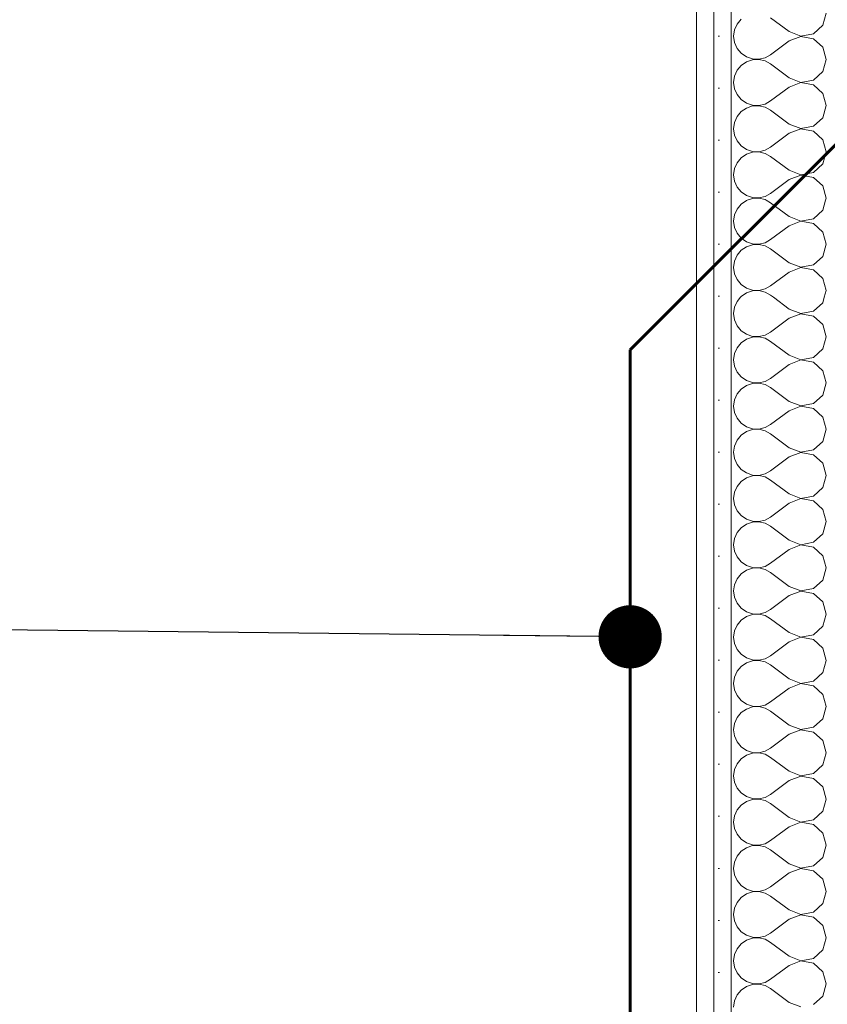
# Model space of a CAD drawing. Header units: millimetres. Extents: x 172139 to 266886, y 89525 to 138225.
# Tile 60 of 82: x 211709 to 212291, y 116602 to 117312. Entities that reach past the tile are written whole.
import ezdxf

# ---------------------------------------------------------------- set-up
doc = ezdxf.new("R2010")
doc.units = ezdxf.units.MM
doc.header["$MEASUREMENT"] = 0
for name, color, linetype, lineweight in [('KANALIZACJA_Nr_pióra__1', 7, 'Continuous', 13), ('ROZBUDOWA_NOWE_DZIAŁOWE_Nr_pióra__47', 7, 'Continuous', 15), ('STREFA_NOWE_POM_Nr_pióra__121', 255, 'Continuous', 0)]:
    doc.layers.add(name, color=color, linetype=linetype, lineweight=lineweight)
for name, color, linetype, lineweight, true_color in [('KANALIZACJA_Nr_pióra__118', 7, 'Continuous', 60, 0x714948), ('ROZBUDOWA_NOWE_DZIAŁOWE_Nr_pióra__24', 7, 'Continuous', 15, 0x029e21), ('ROZBUDOWA_NOWE_DZIAŁOWE_Nr_pióra__4', 7, 'Continuous', 13, 0x029e21), ('ROZBUDOWA_NOWE_DZIAŁOWE_Nr_pióra__67', 7, 'Continuous', 13, 0x6a6a6a)]:
    doc.layers.add(name, color=color, linetype=linetype, lineweight=lineweight, true_color=true_color)
doc.layers.add('ROZBUDOWA_NOWE_DZIAŁOWE', color=7, linetype='Continuous')
doc.dimstyles.new('GENERATED_STYLE__1', dxfattribs={"dimtxt": 0.18, "dimasz": 91.2, "dimexe": 0.18, "dimexo": 0.0625, "dimgap": 0.09, "dimtad": 0, "dimtih": 1, "dimtoh": 1, "dimdec": 4, "dimzin": 0, "dimdsep": 46, "dimcen": 0.09, "dimadec": 0, "dimazin": 0, "dimtfac": 1, "dimtdec": 4, "dimtmove": 0, "dimatfit": 3, "dimldrblk": 'ARROWHEAD_11', "dimfxl": 0, "dimtolj": 1, "dimtzin": 0, "dimarcsym": 0})
pattern_1 = [(0, (0, 0), (0, 37.5), [0, -37.5])]

# ---------------------------------------------------------------- blocks, each defined once
blk = doc.blocks.new('*X517')
at = {"layer": 'ROZBUDOWA_NOWE_DZIAŁOWE_Nr_pióra__4', "linetype": 'Continuous'}
for p, q in [((212225.65, 117108.76), (212223.79, 117104.55)), ((212228.13, 117111.76), (212225.65, 117108.76)), ((212263.16, 117103.33), (212251.92, 117111.76)), ((212280.61, 117101.76), (212287.33, 117107.9)), ((212287.33, 117107.9), (212288.43, 117111.76)), ((212223.79, 117104.55), (212223.16, 117100)), ((212223.16, 117100), (212223.79, 117095.45)), ((212263.16, 117103.33), (212271.66, 117100.07)), ((212271.66, 117099.93), (212263.16, 117096.67)), ((212271.66, 117100.07), (212280.61, 117101.76)), ((212280.61, 117098.24), (212271.66, 117099.93)), ((212223.79, 117095.45), (212225.65, 117091.24)), ((212263.16, 117096.67), (212249.82, 117086.67)), ((212287.33, 117092.1), (212280.61, 117098.24)), ((212225.65, 117091.24), (212228.58, 117087.7)), ((212228.58, 117087.7), (212232.37, 117085.09)), ((212245.8, 117084.44), (212249.82, 117086.67)), ((212289.82, 117083.33), (212287.33, 117092.1)), ((212228.58, 117078.97), (212225.65, 117075.43)), ((212232.37, 117081.57), (212228.58, 117078.97)), ((212232.37, 117085.09), (212236.73, 117083.62)), ((212236.73, 117083.04), (212232.37, 117081.57)), ((212236.73, 117083.62), (212241.32, 117083.4)), ((212241.32, 117083.27), (212236.73, 117083.04)), ((212241.32, 117083.4), (212245.8, 117084.44)), ((212245.8, 117082.23), (212241.32, 117083.27)), ((212249.82, 117080), (212245.8, 117082.23)), ((212263.16, 117070), (212249.82, 117080)), ((212287.33, 117074.57), (212289.82, 117083.33)), ((212223.79, 117071.22), (212223.16, 117066.67)), ((212225.65, 117075.43), (212223.79, 117071.22)), ((212280.61, 117068.43), (212287.33, 117074.57)), ((212223.16, 117066.67), (212223.79, 117062.11)), ((212263.16, 117070), (212271.66, 117066.73)), ((212271.66, 117066.6), (212263.16, 117063.33)), ((212271.66, 117066.73), (212280.61, 117068.43)), ((212280.61, 117064.91), (212271.66, 117066.6)), ((212287.33, 117058.76), (212280.61, 117064.91)), ((212223.79, 117062.11), (212225.65, 117057.9)), ((212225.65, 117057.9), (212228.58, 117054.36)), ((212263.16, 117063.33), (212249.82, 117053.33)), ((212289.82, 117050), (212287.33, 117058.76)), ((212228.58, 117054.36), (212232.37, 117051.76)), ((212232.37, 117051.76), (212236.73, 117050.29)), ((212236.73, 117050.29), (212241.32, 117050.07)), ((212241.32, 117049.93), (212236.73, 117049.71)), ((212241.32, 117050.07), (212245.8, 117051.11)), ((212245.8, 117048.89), (212241.32, 117049.93)), ((212245.8, 117051.11), (212249.82, 117053.33)), ((212287.33, 117041.24), (212289.82, 117050)), ((212228.58, 117045.64), (212225.65, 117042.1)), ((212232.37, 117048.24), (212228.58, 117045.64)), ((212236.73, 117049.71), (212232.37, 117048.24)), ((212249.82, 117046.67), (212245.8, 117048.89)), ((212263.16, 117036.67), (212249.82, 117046.67)), ((212223.79, 117037.89), (212223.16, 117033.33)), ((212225.65, 117042.1), (212223.79, 117037.89)), ((212263.16, 117036.67), (212271.66, 117033.4)), ((212280.61, 117035.09), (212287.33, 117041.24)), ((212223.16, 117033.33), (212223.79, 117028.78)), ((212223.79, 117028.78), (212225.65, 117024.57)), ((212263.16, 117030), (212249.82, 117020)), ((212271.66, 117033.27), (212263.16, 117030)), ((212271.66, 117033.4), (212280.61, 117035.09)), ((212280.61, 117031.57), (212271.66, 117033.27)), ((212287.33, 117025.43), (212280.61, 117031.57)), ((212225.65, 117024.57), (212228.58, 117021.03)), ((212289.82, 117016.67), (212287.33, 117025.43)), ((212228.58, 117021.03), (212232.37, 117018.43)), ((212232.37, 117014.91), (212228.58, 117012.3)), ((212232.37, 117018.43), (212236.73, 117016.96)), ((212236.73, 117016.38), (212232.37, 117014.91)), ((212236.73, 117016.96), (212241.32, 117016.73)), ((212241.32, 117016.6), (212236.73, 117016.38)), ((212241.32, 117016.73), (212245.8, 117017.77)), ((212245.8, 117015.56), (212241.32, 117016.6)), ((212245.8, 117017.77), (212249.82, 117020)), ((212249.82, 117013.33), (212245.8, 117015.56)), ((212287.33, 117007.9), (212289.82, 117016.67)), ((212225.65, 117008.76), (212223.79, 117004.55)), ((212228.58, 117012.3), (212225.65, 117008.76)), ((212263.16, 117003.33), (212249.82, 117013.33)), ((212280.61, 117001.76), (212287.33, 117007.9)), ((212223.79, 117004.55), (212223.16, 117000)), ((212263.16, 117003.33), (212271.66, 117000.07)), ((212271.66, 117000.07), (212280.61, 117001.76)), ((212223.16, 117000), (212223.79, 116995.45)), ((212223.79, 116995.45), (212225.65, 116991.24)), ((212263.16, 116996.67), (212249.82, 116986.67)), ((212271.66, 116999.93), (212263.16, 116996.67)), ((212280.61, 116998.24), (212271.66, 116999.93)), ((212287.33, 116992.1), (212280.61, 116998.24)), ((212225.65, 116991.24), (212228.58, 116987.7)), ((212228.58, 116987.7), (212232.37, 116985.09)), ((212245.8, 116984.44), (212249.82, 116986.67)), ((212289.82, 116983.33), (212287.33, 116992.1)), ((212228.58, 116978.97), (212225.65, 116975.43)), ((212232.37, 116981.57), (212228.58, 116978.97)), ((212232.37, 116985.09), (212236.73, 116983.62)), ((212236.73, 116983.04), (212232.37, 116981.57)), ((212236.73, 116983.62), (212241.32, 116983.4)), ((212241.32, 116983.27), (212236.73, 116983.04)), ((212241.32, 116983.4), (212245.8, 116984.44)), ((212245.8, 116982.23), (212241.32, 116983.27)), ((212249.82, 116980), (212245.8, 116982.23)), ((212263.16, 116970), (212249.82, 116980)), ((212287.33, 116974.57), (212289.82, 116983.33)), ((212225.65, 116975.43), (212223.79, 116971.22)), ((212280.61, 116968.43), (212287.33, 116974.57)), ((212223.79, 116971.22), (212223.16, 116966.67)), ((212223.16, 116966.67), (212223.79, 116962.11)), ((212263.16, 116970), (212271.66, 116966.73)), ((212271.66, 116966.6), (212263.16, 116963.33)), ((212271.66, 116966.73), (212280.61, 116968.43)), ((212280.61, 116964.91), (212271.66, 116966.6)), ((212287.33, 116958.76), (212280.61, 116964.91)), ((212223.79, 116962.11), (212225.65, 116957.9)), ((212225.65, 116957.9), (212228.58, 116954.36)), ((212263.16, 116963.33), (212249.82, 116953.33)), ((212289.82, 116950), (212287.33, 116958.76)), ((212228.58, 116954.36), (212232.37, 116951.76)), ((212232.37, 116951.76), (212236.73, 116950.29)), ((212241.32, 116950.07), (212245.8, 116951.11)), ((212245.8, 116951.11), (212249.82, 116953.33)), ((212228.58, 116945.64), (212225.65, 116942.1)), ((212232.37, 116948.24), (212228.58, 116945.64)), ((212236.73, 116949.71), (212232.37, 116948.24)), ((212236.73, 116950.29), (212241.32, 116950.07)), ((212241.32, 116949.93), (212236.73, 116949.71)), ((212245.8, 116948.89), (212241.32, 116949.93)), ((212249.82, 116946.67), (212245.8, 116948.89)), ((212263.16, 116936.67), (212249.82, 116946.67)), ((212287.33, 116941.24), (212289.82, 116950)), ((212223.79, 116937.89), (212223.16, 116933.33)), ((212225.65, 116942.1), (212223.79, 116937.89)), ((212263.16, 116936.67), (212271.66, 116933.4)), ((212280.61, 116935.09), (212287.33, 116941.24)), ((212223.16, 116933.33), (212223.79, 116928.78)), ((212263.16, 116930), (212249.82, 116920)), ((212271.66, 116933.27), (212263.16, 116930)), ((212271.66, 116933.4), (212280.61, 116935.09)), ((212280.61, 116931.57), (212271.66, 116933.27)), ((212287.33, 116925.43), (212280.61, 116931.57)), ((212223.79, 116928.78), (212225.65, 116924.57)), ((212225.65, 116924.57), (212228.58, 116921.03)), ((212289.82, 116916.67), (212287.33, 116925.43)), ((212228.58, 116921.03), (212232.37, 116918.43)), ((212232.37, 116918.43), (212236.73, 116916.96)), ((212236.73, 116916.38), (212232.37, 116914.91)), ((212236.73, 116916.96), (212241.32, 116916.73)), ((212241.32, 116916.6), (212236.73, 116916.38)), ((212241.32, 116916.73), (212245.8, 116917.77)), ((212245.8, 116915.56), (212241.32, 116916.6)), ((212245.8, 116917.77), (212249.82, 116920)), ((212249.82, 116913.33), (212245.8, 116915.56)), ((212287.33, 116907.9), (212289.82, 116916.67)), ((212225.65, 116908.76), (212223.79, 116904.55)), ((212228.58, 116912.3), (212225.65, 116908.76)), ((212232.37, 116914.91), (212228.58, 116912.3)), ((212263.16, 116903.33), (212249.82, 116913.33)), ((212280.61, 116901.76), (212287.33, 116907.9)), ((212223.79, 116904.55), (212223.16, 116900)), ((212263.16, 116903.33), (212271.66, 116900.07)), ((212271.66, 116900.07), (212280.61, 116901.76)), ((212223.16, 116900), (212223.79, 116895.45)), ((212223.79, 116895.45), (212225.65, 116891.24)), ((212263.16, 116896.67), (212249.82, 116886.67)), ((212271.66, 116899.93), (212263.16, 116896.67)), ((212280.61, 116898.24), (212271.66, 116899.93)), ((212287.33, 116892.1), (212280.61, 116898.24)), ((212225.65, 116891.24), (212228.58, 116887.7)), ((212228.58, 116887.7), (212232.37, 116885.09)), ((212245.8, 116884.44), (212249.82, 116886.67)), ((212289.82, 116883.33), (212287.33, 116892.1)), ((212232.37, 116881.57), (212228.58, 116878.97)), ((212232.37, 116885.09), (212236.73, 116883.62)), ((212236.73, 116883.04), (212232.37, 116881.57)), ((212236.73, 116883.62), (212241.32, 116883.4)), ((212241.32, 116883.27), (212236.73, 116883.04)), ((212241.32, 116883.4), (212245.8, 116884.44)), ((212245.8, 116882.23), (212241.32, 116883.27)), ((212249.82, 116880), (212245.8, 116882.23)), ((212263.16, 116870), (212249.82, 116880)), ((212287.33, 116874.57), (212289.82, 116883.33)), ((212225.65, 116875.43), (212223.79, 116871.22)), ((212228.58, 116878.97), (212225.65, 116875.43)), ((212280.61, 116868.43), (212287.33, 116874.57)), ((212223.79, 116871.22), (212223.16, 116866.67)), ((212223.16, 116866.67), (212223.79, 116862.11)), ((212263.16, 116870), (212271.66, 116866.73)), ((212271.66, 116866.6), (212263.16, 116863.33)), ((212271.66, 116866.73), (212280.61, 116868.43)), ((212280.61, 116864.91), (212271.66, 116866.6)), ((212223.79, 116862.11), (212225.65, 116857.9)), ((212263.16, 116863.33), (212249.82, 116853.33)), ((212287.33, 116858.76), (212280.61, 116864.91)), ((212289.82, 116850), (212287.33, 116858.76)), ((212225.65, 116857.9), (212228.58, 116854.36)), ((212228.58, 116854.36), (212232.37, 116851.76)), ((212232.37, 116851.76), (212236.73, 116850.29)), ((212241.32, 116850.07), (212245.8, 116851.11)), ((212245.8, 116851.11), (212249.82, 116853.33)), ((212228.58, 116845.64), (212225.65, 116842.1)), ((212232.37, 116848.24), (212228.58, 116845.64)), ((212236.73, 116849.71), (212232.37, 116848.24)), ((212236.73, 116850.29), (212241.32, 116850.07)), ((212241.32, 116849.93), (212236.73, 116849.71)), ((212245.8, 116848.89), (212241.32, 116849.93)), ((212249.82, 116846.67), (212245.8, 116848.89)), ((212263.16, 116836.67), (212249.82, 116846.67)), ((212287.33, 116841.24), (212289.82, 116850)), ((212223.79, 116837.89), (212223.16, 116833.33)), ((212225.65, 116842.1), (212223.79, 116837.89)), ((212280.61, 116835.09), (212287.33, 116841.24)), ((212223.16, 116833.33), (212223.79, 116828.78)), ((212263.16, 116830), (212249.82, 116820)), ((212263.16, 116836.67), (212271.66, 116833.4)), ((212271.66, 116833.27), (212263.16, 116830)), ((212271.66, 116833.4), (212280.61, 116835.09)), ((212280.61, 116831.57), (212271.66, 116833.27)), ((212287.33, 116825.43), (212280.61, 116831.57)), ((212223.79, 116828.78), (212225.65, 116824.57)), ((212225.65, 116824.57), (212228.58, 116821.03)), ((212289.82, 116816.67), (212287.33, 116825.43)), ((212228.58, 116821.03), (212232.37, 116818.43)), ((212232.37, 116818.43), (212236.73, 116816.96)), ((212236.73, 116816.38), (212232.37, 116814.91)), ((212236.73, 116816.96), (212241.32, 116816.73)), ((212241.32, 116816.6), (212236.73, 116816.38)), ((212241.32, 116816.73), (212245.8, 116817.77)), ((212245.8, 116815.56), (212241.32, 116816.6)), ((212245.8, 116817.77), (212249.82, 116820)), ((212249.82, 116813.33), (212245.8, 116815.56)), ((212287.33, 116807.9), (212289.82, 116816.67)), ((212225.65, 116808.76), (212223.79, 116804.55)), ((212228.58, 116812.3), (212225.65, 116808.76)), ((212232.37, 116814.91), (212228.58, 116812.3)), ((212263.16, 116803.33), (212249.82, 116813.33)), ((212223.79, 116804.55), (212223.16, 116800)), ((212263.16, 116803.33), (212271.66, 116800.07)), ((212271.66, 116800.07), (212280.61, 116801.76)), ((212280.61, 116801.76), (212287.33, 116807.9)), ((212223.16, 116800), (212223.79, 116795.45)), ((212223.79, 116795.45), (212225.65, 116791.24)), ((212263.16, 116796.67), (212249.82, 116786.67)), ((212271.66, 116799.93), (212263.16, 116796.67)), ((212280.61, 116798.24), (212271.66, 116799.93)), ((212287.33, 116792.1), (212280.61, 116798.24)), ((212225.65, 116791.24), (212228.58, 116787.7)), ((212228.58, 116787.7), (212232.37, 116785.09)), ((212289.82, 116783.33), (212287.33, 116792.1)), ((212232.37, 116781.57), (212228.58, 116778.97)), ((212232.37, 116785.09), (212236.73, 116783.62)), ((212236.73, 116783.04), (212232.37, 116781.57)), ((212236.73, 116783.62), (212241.32, 116783.4)), ((212241.32, 116783.27), (212236.73, 116783.04)), ((212241.32, 116783.4), (212245.8, 116784.44)), ((212245.8, 116782.23), (212241.32, 116783.27)), ((212245.8, 116784.44), (212249.82, 116786.67)), ((212249.82, 116780), (212245.8, 116782.23)), ((212287.33, 116774.57), (212289.82, 116783.33)), ((212225.65, 116775.43), (212223.79, 116771.22)), ((212228.58, 116778.97), (212225.65, 116775.43)), ((212263.16, 116770), (212249.82, 116780)), ((212280.61, 116768.43), (212287.33, 116774.57)), ((212223.79, 116771.22), (212223.16, 116766.67)), ((212223.16, 116766.67), (212223.79, 116762.11)), ((212263.16, 116770), (212271.66, 116766.73)), ((212271.66, 116766.6), (212263.16, 116763.33)), ((212271.66, 116766.73), (212280.61, 116768.43)), ((212280.61, 116764.91), (212271.66, 116766.6)), ((212223.79, 116762.11), (212225.65, 116757.9)), ((212263.16, 116763.33), (212249.82, 116753.33)), ((212287.33, 116758.76), (212280.61, 116764.91)), ((212289.82, 116750), (212287.33, 116758.76)), ((212225.65, 116757.9), (212228.58, 116754.36)), ((212228.58, 116754.36), (212232.37, 116751.76)), ((212232.37, 116751.76), (212236.73, 116750.29)), ((212245.8, 116751.11), (212249.82, 116753.33)), ((212228.58, 116745.64), (212225.65, 116742.1)), ((212232.37, 116748.24), (212228.58, 116745.64)), ((212236.73, 116749.71), (212232.37, 116748.24)), ((212236.73, 116750.29), (212241.32, 116750.07)), ((212241.32, 116749.93), (212236.73, 116749.71)), ((212241.32, 116750.07), (212245.8, 116751.11)), ((212245.8, 116748.89), (212241.32, 116749.93)), ((212249.82, 116746.67), (212245.8, 116748.89)), ((212263.16, 116736.67), (212249.82, 116746.67)), ((212287.33, 116741.24), (212289.82, 116750)), ((212223.79, 116737.89), (212223.16, 116733.33)), ((212225.65, 116742.1), (212223.79, 116737.89)), ((212280.61, 116735.09), (212287.33, 116741.24)), ((212223.16, 116733.33), (212223.79, 116728.78)), ((212263.16, 116736.67), (212271.66, 116733.4)), ((212271.66, 116733.27), (212263.16, 116730)), ((212271.66, 116733.4), (212280.61, 116735.09)), ((212280.61, 116731.57), (212271.66, 116733.27)), ((212287.33, 116725.43), (212280.61, 116731.57)), ((212223.79, 116728.78), (212225.65, 116724.57)), ((212225.65, 116724.57), (212228.58, 116721.03)), ((212263.16, 116730), (212249.82, 116720)), ((212289.82, 116716.67), (212287.33, 116725.43)), ((212228.58, 116721.03), (212232.37, 116718.43)), ((212232.37, 116718.43), (212236.73, 116716.96)), ((212236.73, 116716.38), (212232.37, 116714.91)), ((212236.73, 116716.96), (212241.32, 116716.73)), ((212241.32, 116716.6), (212236.73, 116716.38)), ((212241.32, 116716.73), (212245.8, 116717.77)), ((212245.8, 116715.56), (212241.32, 116716.6)), ((212245.8, 116717.77), (212249.82, 116720)), ((212287.33, 116707.9), (212289.82, 116716.67)), ((212228.58, 116712.3), (212225.65, 116708.76)), ((212232.37, 116714.91), (212228.58, 116712.3)), ((212249.82, 116713.33), (212245.8, 116715.56)), ((212263.16, 116703.33), (212249.82, 116713.33)), ((212223.79, 116704.55), (212223.16, 116700)), ((212225.65, 116708.76), (212223.79, 116704.55)), ((212263.16, 116703.33), (212271.66, 116700.07)), ((212280.61, 116701.76), (212287.33, 116707.9)), ((212223.16, 116700), (212223.79, 116695.45)), ((212223.79, 116695.45), (212225.65, 116691.24)), ((212263.16, 116696.67), (212249.82, 116686.67)), ((212271.66, 116699.93), (212263.16, 116696.67)), ((212271.66, 116700.07), (212280.61, 116701.76)), ((212280.61, 116698.24), (212271.66, 116699.93)), ((212287.33, 116692.1), (212280.61, 116698.24)), ((212225.65, 116691.24), (212228.58, 116687.7)), ((212289.82, 116683.33), (212287.33, 116692.1)), ((212228.58, 116687.7), (212232.37, 116685.09)), ((212232.37, 116681.57), (212228.58, 116678.97)), ((212232.37, 116685.09), (212236.73, 116683.62)), ((212236.73, 116683.04), (212232.37, 116681.57)), ((212236.73, 116683.62), (212241.32, 116683.4)), ((212241.32, 116683.27), (212236.73, 116683.04)), ((212241.32, 116683.4), (212245.8, 116684.44)), ((212245.8, 116682.23), (212241.32, 116683.27)), ((212245.8, 116684.44), (212249.82, 116686.67)), ((212249.82, 116680), (212245.8, 116682.23)), ((212287.33, 116674.57), (212289.82, 116683.33)), ((212225.65, 116675.43), (212223.79, 116671.22)), ((212228.58, 116678.97), (212225.65, 116675.43)), ((212263.16, 116670), (212249.82, 116680)), ((212280.61, 116668.43), (212287.33, 116674.57)), ((212223.79, 116671.22), (212223.16, 116666.67)), ((212223.16, 116666.67), (212223.79, 116662.11)), ((212263.16, 116670), (212271.66, 116666.73)), ((212271.66, 116666.6), (212263.16, 116663.33)), ((212271.66, 116666.73), (212280.61, 116668.43)), ((212280.61, 116664.91), (212271.66, 116666.6)), ((212223.79, 116662.11), (212225.65, 116657.9)), ((212263.16, 116663.33), (212249.82, 116653.33)), ((212287.33, 116658.76), (212280.61, 116664.91)), ((212225.65, 116657.9), (212228.58, 116654.36)), ((212228.58, 116654.36), (212232.37, 116651.76)), ((212245.8, 116651.11), (212249.82, 116653.33)), ((212289.82, 116650), (212287.33, 116658.76)), ((212228.58, 116645.64), (212225.65, 116642.1)), ((212232.37, 116648.24), (212228.58, 116645.64)), ((212232.37, 116651.76), (212236.73, 116650.29)), ((212236.73, 116649.71), (212232.37, 116648.24)), ((212236.73, 116650.29), (212241.32, 116650.07)), ((212241.32, 116649.93), (212236.73, 116649.71)), ((212241.32, 116650.07), (212245.8, 116651.11)), ((212245.8, 116648.89), (212241.32, 116649.93)), ((212249.82, 116646.67), (212245.8, 116648.89)), ((212263.16, 116636.67), (212249.82, 116646.67)), ((212287.33, 116641.24), (212289.82, 116650)), ((212225.65, 116642.1), (212223.79, 116637.89)), ((212280.61, 116635.09), (212287.33, 116641.24)), ((212223.79, 116637.89), (212223.16, 116633.33)), ((212223.16, 116633.33), (212223.79, 116628.78)), ((212263.16, 116636.67), (212271.66, 116633.4)), ((212271.66, 116633.27), (212263.16, 116630)), ((212271.66, 116633.4), (212280.61, 116635.09)), ((212280.61, 116631.57), (212271.66, 116633.27)), ((212287.33, 116625.43), (212280.61, 116631.57)), ((212223.79, 116628.78), (212225.65, 116624.57)), ((212225.65, 116624.57), (212228.58, 116621.03)), ((212263.16, 116630), (212249.82, 116620)), ((212289.82, 116616.67), (212287.33, 116625.43)), ((212228.58, 116621.03), (212232.37, 116618.43)), ((212232.37, 116618.43), (212236.73, 116616.96)), ((212236.73, 116616.96), (212241.32, 116616.73)), ((212241.32, 116616.73), (212245.8, 116617.77)), ((212245.8, 116617.77), (212249.82, 116620)), ((212228.58, 116612.3), (212225.65, 116608.76)), ((212232.37, 116614.91), (212228.58, 116612.3)), ((212236.73, 116616.38), (212232.37, 116614.91)), ((212241.32, 116616.6), (212236.73, 116616.38)), ((212245.8, 116615.56), (212241.32, 116616.6)), ((212249.82, 116613.33), (212245.8, 116615.56)), ((212263.16, 116603.33), (212249.82, 116613.33)), ((212287.33, 116607.9), (212289.82, 116616.67)), ((212223.79, 116604.55), (212223.16, 116600)), ((212225.65, 116608.76), (212223.79, 116604.55)), ((212263.16, 116603.33), (212271.66, 116600.07)), ((212280.61, 116601.76), (212287.33, 116607.9))]:
    blk.add_line(p, q, dxfattribs=at)
blk = doc.blocks.new('*X518')
at = {"layer": 'ROZBUDOWA_NOWE_DZIAŁOWE_Nr_pióra__4', "linetype": 'Continuous'}
for p, q in [((212228.58, 117178.97), (212225.65, 117175.43)), ((212232.37, 117181.57), (212228.58, 117178.97)), ((212232.94, 117181.76), (212232.37, 117181.57)), ((212249.82, 117180), (212246.63, 117181.76)), ((212263.16, 117170), (212249.82, 117180)), ((212287.33, 117174.57), (212289.38, 117181.76)), ((212223.79, 117171.22), (212223.16, 117166.67)), ((212225.65, 117175.43), (212223.79, 117171.22)), ((212280.61, 117168.43), (212287.33, 117174.57)), ((212223.16, 117166.67), (212223.79, 117162.11)), ((212263.16, 117170), (212271.66, 117166.73)), ((212271.66, 117166.6), (212263.16, 117163.33)), ((212271.66, 117166.73), (212280.61, 117168.43)), ((212280.61, 117164.91), (212271.66, 117166.6)), ((212287.33, 117158.76), (212280.61, 117164.91)), ((212223.79, 117162.11), (212225.65, 117157.9)), ((212225.65, 117157.9), (212228.58, 117154.36)), ((212263.16, 117163.33), (212249.82, 117153.33)), ((212289.82, 117150), (212287.33, 117158.76)), ((212228.58, 117154.36), (212232.37, 117151.76)), ((212232.37, 117151.76), (212236.73, 117150.29)), ((212236.73, 117149.71), (212232.37, 117148.24)), ((212236.73, 117150.29), (212241.32, 117150.07)), ((212241.32, 117149.93), (212236.73, 117149.71)), ((212241.32, 117150.07), (212245.8, 117151.11)), ((212245.8, 117148.89), (212241.32, 117149.93)), ((212245.8, 117151.11), (212249.82, 117153.33)), ((212287.33, 117141.24), (212289.82, 117150)), ((212228.58, 117145.64), (212225.65, 117142.1)), ((212232.37, 117148.24), (212228.58, 117145.64)), ((212249.82, 117146.67), (212245.8, 117148.89)), ((212263.16, 117136.67), (212249.82, 117146.67)), ((212223.79, 117137.89), (212223.16, 117133.33)), ((212225.65, 117142.1), (212223.79, 117137.89)), ((212263.16, 117136.67), (212271.66, 117133.4)), ((212271.66, 117133.4), (212280.61, 117135.09)), ((212280.61, 117135.09), (212287.33, 117141.24)), ((212223.16, 117133.33), (212223.79, 117128.78)), ((212223.79, 117128.78), (212225.65, 117124.57)), ((212263.16, 117130), (212249.82, 117120)), ((212271.66, 117133.27), (212263.16, 117130)), ((212280.61, 117131.57), (212271.66, 117133.27)), ((212287.33, 117125.43), (212280.61, 117131.57)), ((212225.65, 117124.57), (212228.58, 117121.03)), ((212228.58, 117121.03), (212232.37, 117118.43)), ((212289.82, 117116.67), (212287.33, 117125.43)), ((212232.37, 117114.91), (212228.58, 117112.3)), ((212232.37, 117118.43), (212236.73, 117116.96)), ((212236.73, 117116.38), (212232.37, 117114.91)), ((212236.73, 117116.96), (212241.32, 117116.73)), ((212241.32, 117116.6), (212236.73, 117116.38)), ((212241.32, 117116.73), (212245.8, 117117.77)), ((212245.8, 117115.56), (212241.32, 117116.6)), ((212245.8, 117117.77), (212249.82, 117120)), ((212249.82, 117113.33), (212245.8, 117115.56)), ((212288.43, 117111.76), (212289.82, 117116.67)), ((212228.58, 117112.3), (212228.13, 117111.76)), ((212251.92, 117111.76), (212249.82, 117113.33))]:
    blk.add_line(p, q, dxfattribs=at)
blk = doc.blocks.new('*X520')
at = {"layer": 'ROZBUDOWA_NOWE_DZIAŁOWE_Nr_pióra__4', "linetype": 'Continuous'}
for p, q in [((212263.16, 117303.33), (212249.82, 117313.33)), ((212287.33, 117307.9), (212289.82, 117316.67)), ((212225.65, 117308.76), (212223.79, 117304.55)), ((212228.58, 117312.3), (212225.65, 117308.76)), ((212280.61, 117301.76), (212287.33, 117307.9)), ((212223.79, 117304.55), (212223.16, 117300)), ((212223.16, 117300), (212223.79, 117295.45)), ((212263.16, 117303.33), (212271.66, 117300.07)), ((212271.66, 117299.93), (212263.16, 117296.67)), ((212271.66, 117300.07), (212280.61, 117301.76)), ((212280.61, 117298.24), (212271.66, 117299.93)), ((212223.79, 117295.45), (212225.65, 117291.24)), ((212225.65, 117291.24), (212228.58, 117287.7)), ((212263.16, 117296.67), (212249.82, 117286.67)), ((212287.33, 117292.1), (212280.61, 117298.24)), ((212289.82, 117283.33), (212287.33, 117292.1)), ((212228.58, 117287.7), (212232.37, 117285.09)), ((212232.37, 117285.09), (212236.73, 117283.62)), ((212241.32, 117283.4), (212245.8, 117284.44)), ((212245.8, 117284.44), (212249.82, 117286.67)), ((212228.58, 117278.97), (212225.65, 117275.43)), ((212232.37, 117281.57), (212228.58, 117278.97)), ((212236.73, 117283.04), (212232.37, 117281.57)), ((212236.73, 117283.62), (212241.32, 117283.4)), ((212241.32, 117283.27), (212236.73, 117283.04)), ((212245.8, 117282.23), (212241.32, 117283.27)), ((212249.82, 117280), (212245.8, 117282.23)), ((212263.16, 117270), (212249.82, 117280)), ((212287.33, 117274.57), (212289.82, 117283.33)), ((212223.79, 117271.22), (212223.16, 117266.67)), ((212225.65, 117275.43), (212223.79, 117271.22)), ((212263.16, 117270), (212271.66, 117266.73)), ((212280.61, 117268.43), (212287.33, 117274.57)), ((212223.16, 117266.67), (212223.79, 117262.11)), ((212263.16, 117263.33), (212249.82, 117253.33)), ((212271.66, 117266.6), (212263.16, 117263.33)), ((212271.66, 117266.73), (212280.61, 117268.43)), ((212280.61, 117264.91), (212271.66, 117266.6)), ((212287.33, 117258.76), (212280.61, 117264.91)), ((212223.79, 117262.11), (212225.65, 117257.9)), ((212225.65, 117257.9), (212228.58, 117254.36)), ((212289.82, 117250), (212287.33, 117258.76)), ((212228.58, 117254.36), (212232.37, 117251.76)), ((212232.37, 117251.76), (212236.73, 117250.29)), ((212236.73, 117249.71), (212232.37, 117248.24)), ((212236.73, 117250.29), (212241.32, 117250.07)), ((212241.32, 117249.93), (212236.73, 117249.71)), ((212241.32, 117250.07), (212245.8, 117251.11)), ((212245.8, 117248.89), (212241.32, 117249.93)), ((212245.8, 117251.11), (212249.82, 117253.33)), ((212249.82, 117246.67), (212245.8, 117248.89)), ((212287.33, 117241.24), (212289.82, 117250)), ((212225.65, 117242.1), (212223.79, 117237.89)), ((212228.58, 117245.64), (212225.65, 117242.1)), ((212232.37, 117248.24), (212228.58, 117245.64)), ((212263.16, 117236.67), (212249.82, 117246.67)), ((212223.79, 117237.89), (212223.16, 117233.33)), ((212263.16, 117236.67), (212271.66, 117233.4)), ((212271.66, 117233.4), (212280.61, 117235.09)), ((212280.61, 117235.09), (212287.33, 117241.24)), ((212223.16, 117233.33), (212223.79, 117228.78)), ((212223.79, 117228.78), (212225.65, 117224.57)), ((212263.16, 117230), (212249.82, 117220)), ((212271.66, 117233.27), (212263.16, 117230)), ((212280.61, 117231.57), (212271.66, 117233.27)), ((212287.33, 117225.43), (212280.61, 117231.57)), ((212225.65, 117224.57), (212228.58, 117221.03)), ((212228.58, 117221.03), (212232.37, 117218.43)), ((212289.82, 117216.67), (212287.33, 117225.43)), ((212232.37, 117214.91), (212228.58, 117212.3)), ((212232.37, 117218.43), (212236.73, 117216.96)), ((212236.73, 117216.38), (212232.37, 117214.91)), ((212236.73, 117216.96), (212241.32, 117216.73)), ((212241.32, 117216.6), (212236.73, 117216.38)), ((212241.32, 117216.73), (212245.8, 117217.77)), ((212245.8, 117215.56), (212241.32, 117216.6)), ((212245.8, 117217.77), (212249.82, 117220)), ((212249.82, 117213.33), (212245.8, 117215.56)), ((212263.16, 117203.33), (212249.82, 117213.33)), ((212287.33, 117207.9), (212289.82, 117216.67)), ((212225.65, 117208.76), (212223.79, 117204.55)), ((212228.58, 117212.3), (212225.65, 117208.76)), ((212280.61, 117201.76), (212287.33, 117207.9)), ((212223.79, 117204.55), (212223.16, 117200)), ((212223.16, 117200), (212223.79, 117195.45)), ((212263.16, 117203.33), (212271.66, 117200.07)), ((212271.66, 117199.93), (212263.16, 117196.67)), ((212271.66, 117200.07), (212280.61, 117201.76)), ((212280.61, 117198.24), (212271.66, 117199.93)), ((212223.79, 117195.45), (212225.65, 117191.24)), ((212263.16, 117196.67), (212249.82, 117186.67)), ((212287.33, 117192.1), (212280.61, 117198.24)), ((212289.82, 117183.33), (212287.33, 117192.1)), ((212225.65, 117191.24), (212228.58, 117187.7)), ((212228.58, 117187.7), (212232.37, 117185.09)), ((212232.37, 117185.09), (212236.73, 117183.62)), ((212245.8, 117184.44), (212249.82, 117186.67)), ((212236.73, 117183.04), (212232.94, 117181.76)), ((212236.73, 117183.62), (212241.32, 117183.4)), ((212241.32, 117183.27), (212236.73, 117183.04)), ((212241.32, 117183.4), (212245.8, 117184.44)), ((212245.8, 117182.23), (212241.32, 117183.27)), ((212246.63, 117181.76), (212245.8, 117182.23)), ((212289.38, 117181.76), (212289.82, 117183.33))]:
    blk.add_line(p, q, dxfattribs=at)
blk = doc.blocks.new('Ściana_141', base_point=(212316.49, 115826.05))
at = {"layer": 'ROZBUDOWA_NOWE_DZIAŁOWE_Nr_pióra__24', "linetype": 'Continuous'}
h = blk.add_hatch(dxfattribs=at)
h.set_pattern_fill('Gips', color=256, style=0, pattern_type=2)
h.set_pattern_definition(pattern_1)
h.paths.add_polyline_path([(212196.49, 115826.05), (212208.99, 115826.05), (212208.99, 117921.89), (212196.49, 117921.89)])
h = blk.add_hatch(dxfattribs=at)
h.set_pattern_fill('Gips', color=256, style=0, pattern_type=2)
h.set_pattern_definition(pattern_1)
h.paths.add_polyline_path([(212208.99, 115826.05), (212221.49, 115826.05), (212221.49, 117921.89), (212208.99, 117921.89)])
at = {"layer": 'ROZBUDOWA_NOWE_DZIAŁOWE_Nr_pióra__47', "linetype": 'Continuous', "flags": 128}
blk.add_lwpolyline([(212196.49, 117921.89), (212196.49, 115826.05)], dxfattribs=at)
at = {"layer": 'ROZBUDOWA_NOWE_DZIAŁOWE_Nr_pióra__67', "linetype": 'Continuous'}
for p, q in [((212208.99, 117921.89), (212208.99, 115826.05)), ((212221.49, 117921.89), (212221.49, 117181.76)), ((212221.49, 117181.76), (212221.49, 117111.76)), ((212221.49, 117111.76), (212221.49, 115826.05))]:
    blk.add_line(p, q, dxfattribs=at)
at = {"layer": 'ROZBUDOWA_NOWE_DZIAŁOWE'}
for name in ['*X520', '*X518', '*X517']:
    blk.add_blockref(name, (0, 0), dxfattribs=at)
blk = doc.blocks.new('ARROWHEAD_11')
at = {"color": 0, "linetype": 'Continuous', "lineweight": 0}
blk.add_line((0, 0), (-1, 0), dxfattribs=at)
at = {"color": 0, "linetype": 'Continuous', "lineweight": 0, "const_width": 0.25, "flags": 128}
blk.add_lwpolyline([(-0.125, 0, 1), (0.125, 0, 1)], format="xyb", close=True, dxfattribs=at)

msp = doc.modelspace()

# ---------------------------------------------------------------- linework, layer by layer
at = {"layer": 'KANALIZACJA_Nr_pióra__118', "linetype": 'Continuous'}
for p, q in [((212320.61, 117245.89), (212148.58, 117073.86)), ((212148.58, 117073.86), (212148.58, 115874.49))]:
    msp.add_line(p, q, dxfattribs=at)
at = {"layer": 'STREFA_NOWE_POM_Nr_pióra__121', "linetype": 'Continuous', "flags": 128}
msp.add_lwpolyline([(207849.04, 121145.59), (207797.76, 116236.52), (208691.74, 116251.96), (208697.24, 115577.06), (209091.24, 115577.06), (209976.35, 115577.06), (211746.88, 115577.06), (211743.74, 115852.73), (212106.55, 115831.18), (212196.49, 115828.99), (212196.49, 121145.59), (209091.24, 121145.59), (208836.97, 121145.59)], close=True, dxfattribs=at)

# ---------------------------------------------------------------- block references
at = {"layer": 'ROZBUDOWA_NOWE_DZIAŁOWE'}
msp.add_blockref('Ściana_141', (212316.49, 115826.05), dxfattribs=at)

# ---------------------------------------------------------------- leaders
at = {"layer": 'KANALIZACJA_Nr_pióra__1', "linetype": 'Continuous', "annotation_type": 0, "has_hookline": 1, "hookline_direction": 1, "text_width": 690.19}
msp.add_leader([(212148.58, 116866.96), (211090.12, 116878.91)], dimstyle='GENERATED_STYLE__1', dxfattribs=at)

doc.saveas('drawing.dxf')
